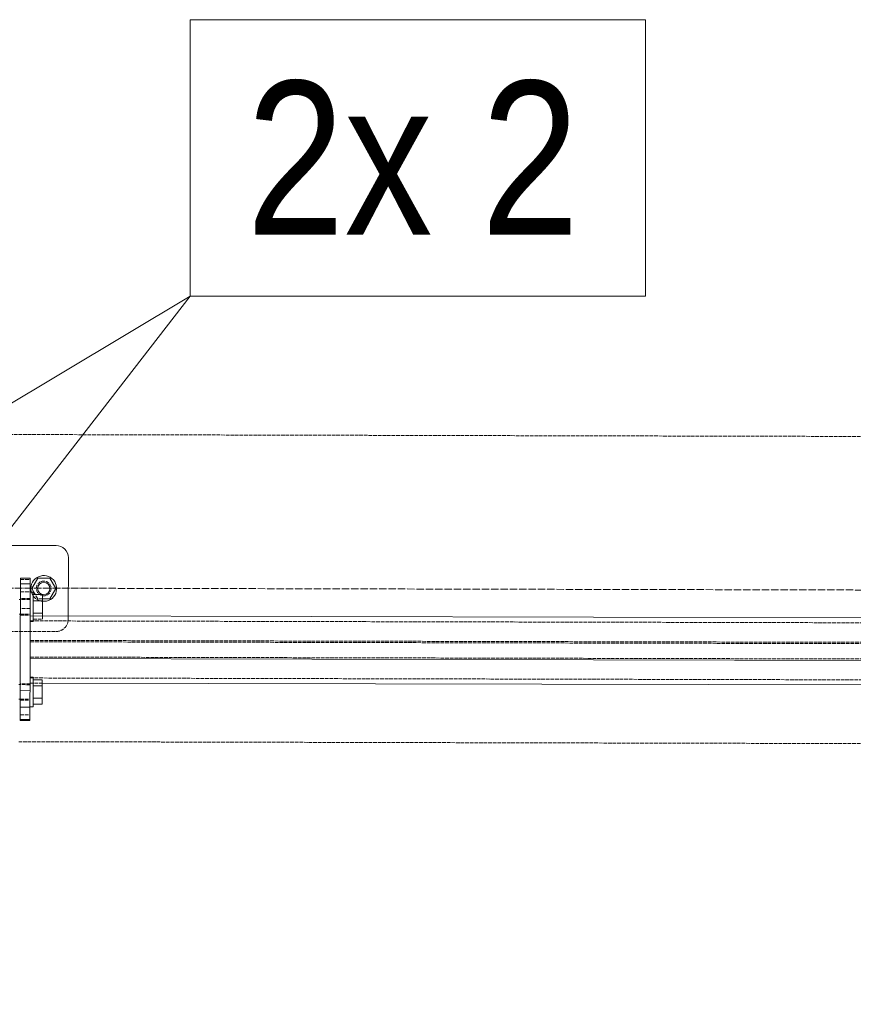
# Model space of a CAD drawing. Header units: millimetres. Extents: x -15129 to 9171, y -18789 to 5877.
# Tile 136 of 256: x -4187 to -3508, y -15120 to -14318. Entities that reach past the tile are written whole.
import ezdxf

# ---------------------------------------------------------------- set-up
doc = ezdxf.new("R2010")
doc.units = ezdxf.units.MM
doc.linetypes.add('ACAD_ISO02W100', pattern=[15, 12, -3])
doc.linetypes.add('ACAD_ISO04W100', pattern=[30, 24, -3, 0, -3])
for name, color, linetype in [('AS_Belki', 145, 'Continuous'), ('AS_Blachy', 30, 'Continuous'), ('AS_DIM_ON', 7, 'Continuous'), ('AS_Kotwy', 9, 'Continuous'), ('AS_Sciany betonowe', 252, 'Continuous'), ('AS_Siatki', 72, 'Continuous'), ('AS_Sruby', 9, 'Continuous')]:
    doc.layers.add(name, color=color, linetype=linetype)
doc.styles.add('Arial Narrow', font='ARIALN.TTF', dxfattribs={"height": 5})

msp = doc.modelspace()

# ---------------------------------------------------------------- linework, layer by layer
at = {"layer": 'AS_Belki', "color": 84, "linetype": 'ACAD_ISO02W100', "lineweight": 13, "ltscale": 0.25}
for p, q in [((-4178.34, -14803.69), (-4178.39, -14823.69)), ((-4178.35, -14807.78), (-4178.39, -14824.78)), ((-2217.44, -14812.22), (-4178.35, -14807.78)), ((-2217.48, -14828.12), (-4178.39, -14823.69)), ((-2217.48, -14829.22), (-4178.39, -14824.78)), ((-4178.42, -14837.23), (-4178.46, -14856.83)), ((-2217.51, -14841.66), (-4178.42, -14837.23)), ((-4178.46, -14857.11), (-4178.47, -14858.33)), ((-4178.47, -14858.33), (-4168.47, -14858.35)), ((-4178.46, -14854.23), (-2220.05, -14858.65)), ((-4178.46, -14856.83), (-4178.46, -14857.11))]:
    msp.add_line(p, q, dxfattribs=at)
at = {"layer": 'AS_Belki', "color": 145, "linetype": 'Continuous', "lineweight": 13, "ltscale": 0.25}
for p, q in [((-2217.43, -14808.12), (-4178.34, -14803.69)), ((-2217.51, -14842.76), (-4178.42, -14838.33)), ((-4168.47, -14858.35), (-2230.86, -14862.73))]:
    msp.add_line(p, q, dxfattribs=at)
at = {"layer": 'AS_Blachy', "color": 145, "linetype": 'Continuous', "lineweight": 13, "ltscale": 0.25}
for p, q in [((-4157.21, -14746.39), (-4277.21, -14746.12)), ((-4147.34, -14803.76), (-4147.24, -14756.42)), ((-4186.29, -14777.69), (-4186.4, -14828.77)), ((-4186.27, -14773.03), (-4186.29, -14777.69)), ((-4178.29, -14777.7), (-4186.29, -14777.69)), ((-4178.27, -14773.05), (-4186.27, -14773.03)), ((-4178.29, -14777.7), (-4178.33, -14798.18)), ((-4178.29, -14777.7), (-4178.27, -14773.05)), ((-4186.34, -14802.65), (-4186.34, -14803.11)), ((-4178.34, -14803.69), (-4178.33, -14798.18)), ((-4178.34, -14803.13), (-4178.34, -14802.53)), ((-4178.48, -14864.31), (-4178.34, -14803.69)), ((-4187.37, -14816.33), (-4186.37, -14816.33)), ((-4186.4, -14828.77), (-4186.48, -14864.29)), ((-4186.48, -14864.29), (-4186.5, -14871.88)), ((-4186.48, -14864.29), (-4178.48, -14864.31)), ((-4186.47, -14858.87), (-4186.47, -14859.57)), ((-4178.49, -14867.31), (-4178.48, -14864.31)), ((-4186.5, -14871.88), (-4186.51, -14877.95)), ((-4186.5, -14871.93), (-4186.5, -14872.39)), ((-4178.51, -14877.97), (-4178.5, -14871.9)), ((-4178.5, -14871.9), (-4178.49, -14867.31)), ((-4186.51, -14877.95), (-4186.53, -14887.95)), ((-4178.51, -14877.97), (-4186.51, -14877.95)), ((-4178.53, -14887.97), (-4178.51, -14877.97)), ((-4186.53, -14887.95), (-4186.54, -14888.95)), ((-4186.54, -14888.95), (-4178.54, -14888.97)), ((-4186.53, -14887.95), (-4178.53, -14887.97)), ((-4178.54, -14888.97), (-4178.53, -14887.97))]:
    msp.add_line(p, q, dxfattribs=at)
at = {"layer": 'AS_Blachy', "color": 84, "linetype": 'ACAD_ISO02W100', "lineweight": 13, "ltscale": 0.25}
for p, q in [((-4186.28, -14774.03), (-4186.3, -14784.03)), ((-4186.28, -14774.03), (-4178.28, -14774.04)), ((-4186.27, -14772.89), (-4186.27, -14773.03)), ((-4186.27, -14772.89), (-4186.27, -14773.03)), ((-4178.3, -14784.04), (-4178.28, -14774.04)), ((-4178.28, -14774.04), (-4178.27, -14773.05)), ((-4186.3, -14784.03), (-4178.3, -14784.04)), ((-4178.3, -14784.47), (-4178.3, -14784.04)), ((-4178.31, -14789.6), (-4186.31, -14789.58)), ((-4186.31, -14789.58), (-4186.31, -14790.28)), ((-4178.31, -14789.6), (-4178.31, -14789.37)), ((-4186.34, -14802.41), (-4186.34, -14803.11)), ((-4178.33, -14797.7), (-4186.33, -14797.69)), ((-4178.34, -14802.53), (-4178.33, -14799.47)), ((-4186.34, -14803.11), (-4178.34, -14803.13)), ((-4178.34, -14803.69), (-4178.34, -14803.13)), ((-4147.35, -14806.42), (-4147.34, -14803.76)), ((-4147.35, -14806.42), (-4147.34, -14803.76)), ((-4277.37, -14816.12), (-4157.37, -14816.39)), ((-4178.47, -14858.88), (-4186.47, -14858.87)), ((-4178.47, -14859.58), (-4178.47, -14858.88)), ((-4186.5, -14871.69), (-4186.5, -14872.39)), ((-4186.5, -14872.39), (-4178.5, -14872.41)), ((-4178.5, -14872.41), (-4178.5, -14871.71)), ((-4178.5, -14871.93), (-4178.5, -14872.41)), ((-4186.51, -14877.95), (-4186.53, -14884.29)), ((-4178.53, -14884.31), (-4178.51, -14877.97)), ((-4186.53, -14884.29), (-4186.54, -14888.95)), ((-4186.53, -14884.29), (-4178.53, -14884.31)), ((-4178.54, -14888.97), (-4178.53, -14884.31))]:
    msp.add_line(p, q, dxfattribs=at)
msp.add_circle((-4167.29, -14781.37), 6, dxfattribs=at)
at = {"layer": 'AS_Blachy', "color": 145, "linetype": 'Continuous', "lineweight": 13, "ltscale": 0.25}
msp.add_arc((-4157.24, -14756.39), 10, 359.8704, 89.8704, dxfattribs=at)
at = {"layer": 'AS_Blachy', "color": 84, "linetype": 'ACAD_ISO02W100', "lineweight": 13, "ltscale": 0.25}
msp.add_arc((-4157.35, -14806.39), 10, 269.8704, 359.8704, dxfattribs=at)
at = {"layer": 'AS_DIM_ON', "color": 7, "lineweight": 13}
for p in [(-5009.7, -15119.86), (-4354.89, -14939.36)]:
    msp.add_line(p, (-4048.13, -14543.41), dxfattribs=at)
msp.add_lwpolyline([(-4048.13, -14543.41), (-3677.41, -14543.41), (-3677.41, -14318.41), (-4048.13, -14318.41), (-4048.13, -14543.41)], dxfattribs=at)
at = {"layer": 'AS_Kotwy', "color": 145, "linetype": 'Continuous', "lineweight": 13, "ltscale": 0.25}
for p, q in [((-4172.17, -14772.87), (-4177.09, -14781.35)), ((-4162.37, -14772.9), (-4172.17, -14772.87)), ((-4157.49, -14781.39), (-4162.37, -14772.9)), ((-4177.09, -14781.35), (-4174.22, -14786.36)), ((-4162.41, -14789.87), (-4157.49, -14781.39)), ((-4162.41, -14789.87), (-4168.31, -14789.86))]:
    msp.add_line(p, q, dxfattribs=at)
at = {"layer": 'AS_Kotwy', "color": 84, "linetype": 'ACAD_ISO02W100', "lineweight": 13, "ltscale": 0.25}
for p, q in [((-4172.21, -14789.85), (-4177.09, -14781.35)), ((-4168.31, -14789.86), (-4172.21, -14789.85))]:
    msp.add_line(p, q, dxfattribs=at)
at = {"layer": 'AS_Kotwy', "color": 145, "linetype": 'Continuous', "lineweight": 13, "ltscale": 0.25}
msp.add_circle((-4167.29, -14781.37), 5, dxfattribs=at)
msp.add_arc((-4167.29, -14781.37), 10.5, 264.3793, 196.80894, dxfattribs=at)
at = {"layer": 'AS_Kotwy', "color": 84, "linetype": 'ACAD_ISO02W100', "lineweight": 13, "ltscale": 0.25}
msp.add_arc((-4167.29, -14781.37), 10.5, 196.80894, 264.3793, dxfattribs=at)
at = {"layer": 'AS_Sciany betonowe', "color": 145, "linetype": 'ACAD_ISO02W100', "lineweight": 13, "ltscale": 0.25}
for p, q in [((37.6, -14665.68), (-9310.03, -14644.46)), ((-2208.67, -14910.58), (-4187.58, -14906.09))]:
    msp.add_line(p, q, dxfattribs=at)
at = {"layer": 'AS_Siatki', "color": 20, "linetype": 'ACAD_ISO04W100', "lineweight": 13, "ltscale": 0.25}
msp.add_line((-11691.86, -14764.11), (41.47, -14790.66), dxfattribs=at)
at = {"layer": 'AS_Sruby', "color": 145, "linetype": 'Continuous', "lineweight": 13, "ltscale": 0.25}
for p, q in [((-4178.31, -14786.84), (-4178.3, -14786.13)), ((-4175.8, -14784.4), (-4178.3, -14784.39)), ((-4175.8, -14785.61), (-4175.81, -14786.85)), ((-4175.8, -14786.36), (-4175.81, -14787.4)), ((-4175.8, -14784.4), (-4175.8, -14784.78)), ((-4175.8, -14784.78), (-4175.8, -14785.61)), ((-4168.3, -14786.37), (-4175.8, -14786.36)), ((-4168.32, -14791.38), (-4168.3, -14786.37)), ((-4186.31, -14790.4), (-4187.31, -14790.4)), ((-4178.32, -14792.51), (-4178.31, -14790.36)), ((-4178.32, -14794.8), (-4178.32, -14792.51)), ((-4178.31, -14790.36), (-4178.31, -14788.9)), ((-4175.81, -14790.37), (-4175.82, -14792.51)), ((-4175.82, -14791.36), (-4168.32, -14791.38)), ((-4175.82, -14792.51), (-4175.82, -14794.8)), ((-4175.81, -14786.85), (-4175.81, -14788.46)), ((-4175.81, -14788.46), (-4175.81, -14790.37)), ((-4168.34, -14801.39), (-4168.32, -14791.38)), ((-4187.34, -14802.29), (-4186.34, -14802.3)), ((-4178.33, -14799.47), (-4178.33, -14797.15)), ((-4175.83, -14799.48), (-4175.84, -14801.68)), ((-4168.34, -14801.39), (-4175.84, -14801.38)), ((-4175.84, -14801.68), (-4175.84, -14803.68)), ((-4175.82, -14794.8), (-4175.83, -14797.16)), ((-4175.83, -14797.16), (-4175.83, -14799.48)), ((-4168.34, -14803.71), (-4168.34, -14801.39)), ((-4175.84, -14803.68), (-4175.84, -14803.69)), ((-4175.96, -14853.68), (-4178.46, -14853.67)), ((-4178.46, -14854.06), (-4178.46, -14853.67)), ((-4178.46, -14854.06), (-4178.46, -14854.88)), ((-4175.96, -14856.13), (-4175.97, -14857.74)), ((-4175.97, -14857.74), (-4175.97, -14859.65)), ((-4175.96, -14853.68), (-4175.96, -14854.06)), ((-4175.96, -14854.06), (-4175.96, -14854.89)), ((-4175.96, -14854.89), (-4175.96, -14856.13)), ((-4168.46, -14855.65), (-4175.96, -14855.64)), ((-4175.96, -14855.64), (-4175.96, -14856.68)), ((-4168.47, -14860.66), (-4168.46, -14855.65)), ((-4186.47, -14859.68), (-4187.47, -14859.68)), ((-4175.98, -14864.09), (-4175.99, -14866.44)), ((-4175.99, -14866.44), (-4175.99, -14868.76)), ((-4175.97, -14859.65), (-4175.98, -14861.8)), ((-4175.98, -14861.8), (-4175.98, -14864.09)), ((-4175.97, -14860.64), (-4168.47, -14860.66)), ((-4168.5, -14870.68), (-4168.47, -14860.66)), ((-4187.5, -14871.58), (-4186.5, -14871.58)), ((-4176, -14874.67), (-4176.01, -14876.04)), ((-4175.99, -14868.76), (-4176, -14870.96)), ((-4176, -14870.66), (-4168.5, -14870.68)), ((-4176, -14870.66), (-4176, -14872.51)), ((-4176, -14870.96), (-4176, -14872.96)), ((-4176, -14872.96), (-4176, -14874.67)), ((-4168.51, -14875.68), (-4168.5, -14870.68)), ((-4178.51, -14877.62), (-4176.01, -14877.63)), ((-4176.01, -14875.67), (-4168.51, -14875.68)), ((-4176.01, -14876.04), (-4176.01, -14877.02)), ((-4176.01, -14877.02), (-4176.01, -14877.55)), ((-4176.01, -14877.63), (-4176.01, -14877.55))]:
    msp.add_line(p, q, dxfattribs=at)
at = {"layer": 'AS_Sruby', "color": 84, "linetype": 'ACAD_ISO02W100', "lineweight": 13, "ltscale": 0.25}
for p, q in [((-4178.3, -14784.77), (-4178.3, -14784.39)), ((-4178.3, -14784.39), (-4178.3, -14784.47)), ((-4178.3, -14785), (-4178.3, -14784.47)), ((-4178.3, -14785.6), (-4178.3, -14785)), ((-4178.3, -14786.13), (-4178.3, -14785.6)), ((-4175.8, -14784.47), (-4175.8, -14784.4)), ((-4175.8, -14784.47), (-4175.8, -14785.01)), ((-4175.8, -14785.01), (-4175.8, -14785.61)), ((-4178.31, -14790.42), (-4186.31, -14790.4)), ((-4178.31, -14788.07), (-4178.31, -14786.84)), ((-4178.31, -14788.45), (-4178.31, -14788.07)), ((-4178.31, -14788.9), (-4178.31, -14788.45)), ((-4178.31, -14790.57), (-4178.31, -14790.42)), ((-4175.82, -14793.45), (-4175.83, -14796.65)), ((-4175.81, -14788.99), (-4175.82, -14791.36)), ((-4175.82, -14791.36), (-4175.82, -14793.45)), ((-4175.81, -14787.4), (-4175.81, -14788.99)), ((-4186.34, -14802.3), (-4178.34, -14802.31)), ((-4178.34, -14802.31), (-4178.34, -14802.16)), ((-4178.33, -14797.15), (-4178.32, -14794.8)), ((-4175.84, -14801.38), (-4175.85, -14806.39)), ((-4175.84, -14801.38), (-4175.84, -14803.69)), ((-4175.83, -14796.65), (-4175.83, -14797.57)), ((-4168.35, -14806.4), (-4168.34, -14801.39)), ((-4178.35, -14807.13), (-4178.35, -14807.96)), ((-4178.35, -14808.34), (-4178.35, -14807.96)), ((-4178.35, -14808.26), (-4178.35, -14808.34)), ((-4178.35, -14808.34), (-4175.85, -14808.34)), ((-4175.84, -14803.69), (-4175.85, -14805.39)), ((-4175.85, -14805.39), (-4175.85, -14806.76)), ((-4175.85, -14806.22), (-4175.85, -14806.39)), ((-4175.85, -14806.39), (-4168.35, -14806.4)), ((-4175.85, -14806.76), (-4175.85, -14807.73)), ((-4175.85, -14807.13), (-4175.85, -14807.96)), ((-4175.85, -14807.73), (-4175.85, -14807.81)), ((-4175.85, -14807.81), (-4175.85, -14808.27)), ((-4175.85, -14807.96), (-4175.85, -14808.34)), ((-4175.85, -14808.34), (-4175.85, -14808.27)), ((-4168.35, -14806.4), (-4168.34, -14803.71)), ((-4178.46, -14853.67), (-4178.46, -14853.75)), ((-4175.96, -14853.76), (-4175.96, -14853.68)), ((-4175.96, -14853.76), (-4175.96, -14854.29)), ((-4175.96, -14854.29), (-4175.96, -14854.89)), ((-4178.47, -14859.7), (-4186.47, -14859.68)), ((-4178.47, -14859.85), (-4178.47, -14859.7)), ((-4175.98, -14864.15), (-4176, -14870.66)), ((-4175.97, -14860.97), (-4175.98, -14863.97)), ((-4175.98, -14863.97), (-4175.98, -14864.15)), ((-4175.97, -14860.64), (-4175.97, -14860.97)), ((-4168.5, -14870.68), (-4168.47, -14860.66)), ((-4186.5, -14871.58), (-4178.5, -14871.6)), ((-4178.5, -14871.6), (-4178.5, -14871.44)), ((-4176, -14870.66), (-4176.01, -14875.67)), ((-4176, -14872.51), (-4176.01, -14875.67)), ((-4168.51, -14875.68), (-4168.5, -14870.68)), ((-4178.51, -14876.41), (-4178.51, -14877.24)), ((-4178.51, -14877.62), (-4178.51, -14877.24)), ((-4178.51, -14877.54), (-4178.51, -14877.62)), ((-4176.01, -14876.41), (-4176.01, -14877.24)), ((-4176.01, -14877.24), (-4176.01, -14877.63))]:
    msp.add_line(p, q, dxfattribs=at)

# ---------------------------------------------------------------- texts
at = {"layer": 'AS_DIM_ON', "color": 7, "lineweight": 13, "style": 'Arial Narrow'}
msp.add_text('2x 2', height=125, dxfattribs=at).set_placement((-4002.14, -14493.41))

doc.saveas('drawing.dxf')
